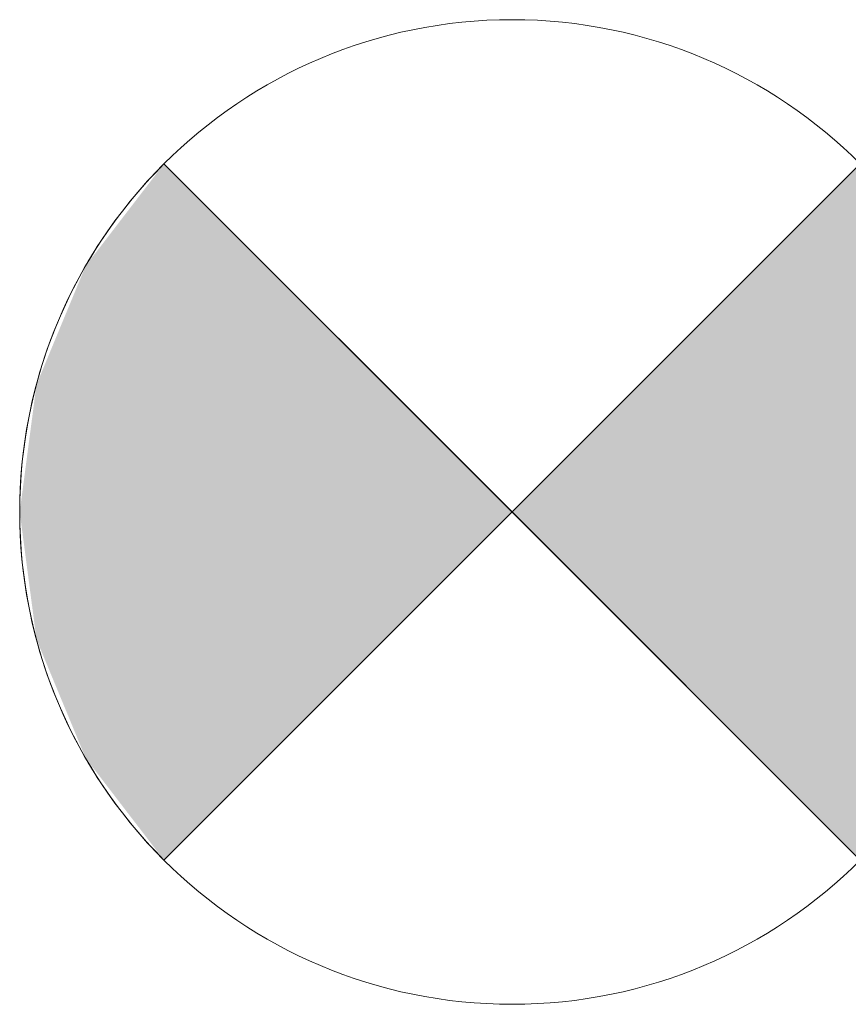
# Model space of a CAD drawing. Header units: metres. Extents: x 391.1 to 427.5, y 12.8 to 28.4.
# Tile 104 of 234: x 406.241 to 406.409, y 26.229 to 26.429. Entities that reach past the tile are written whole.
import ezdxf

# ---------------------------------------------------------------- set-up
doc = ezdxf.new("R2010")
doc.units = ezdxf.units.M
doc.layers.add('A-DETL-GENF-OTLN', color=7, linetype='Continuous', lineweight=18)

# ---------------------------------------------------------------- blocks, each defined once
blk = doc.blocks.new('ZYR_06_02_02 Down Superficie - L 01-834914-03_ENLLUMENAT_P0A')
at = {"layer": 'A-DETL-GENF-OTLN', "true_color": 0x00c400}
for points in [[(-0.07071, 0.07071), (-0.0866, 0.05), (-0.09659, 0.02588), (-0.1, 0), (-0.09659, -0.02588), (-0.0866, -0.05), (-0.07071, -0.07071), (0, 0), (-0.05, 0.05)], [(0.07071, 0.07071), (0, 0), (0.07071, -0.07071), (0.0866, -0.05), (0.09659, -0.02588), (0.1, 0), (0.09659, 0.02588), (0.0866, 0.05)]]:
    blk.add_hatch(color=92, dxfattribs=at).paths.add_polyline_path(points)
at = {"layer": 'A-DETL-GENF-OTLN', "color": 92, "true_color": 0x00c400}
for p, q in [((-0.07071, 0.07071), (0, 0)), ((-0.07071, -0.07071), (0.07071, 0.07071)), ((-0.07071, 0.07071), (0.07071, -0.07071)), ((0, 0), (0.07071, 0.07071)), ((0, 0), (-0.07071, -0.07071)), ((0.07071, -0.07071), (0, 0))]:
    blk.add_line(p, q, dxfattribs=at)
blk.add_circle((0, 0), 0.1, dxfattribs=at)
for start, end in [(135, 225), (315, 45)]:
    blk.add_arc((0, 0), 0.1, start, end, dxfattribs=at)

msp = doc.modelspace()

# ---------------------------------------------------------------- block references
at = {"layer": 'A-DETL-GENF-OTLN', "color": 92, "true_color": 0x00c400, "rotation": 180}
msp.add_blockref('ZYR_06_02_02 Down Superficie - L 01-834914-03_ENLLUMENAT_P0A', (406.34051, 26.32946), dxfattribs=at)

doc.saveas('drawing.dxf')
